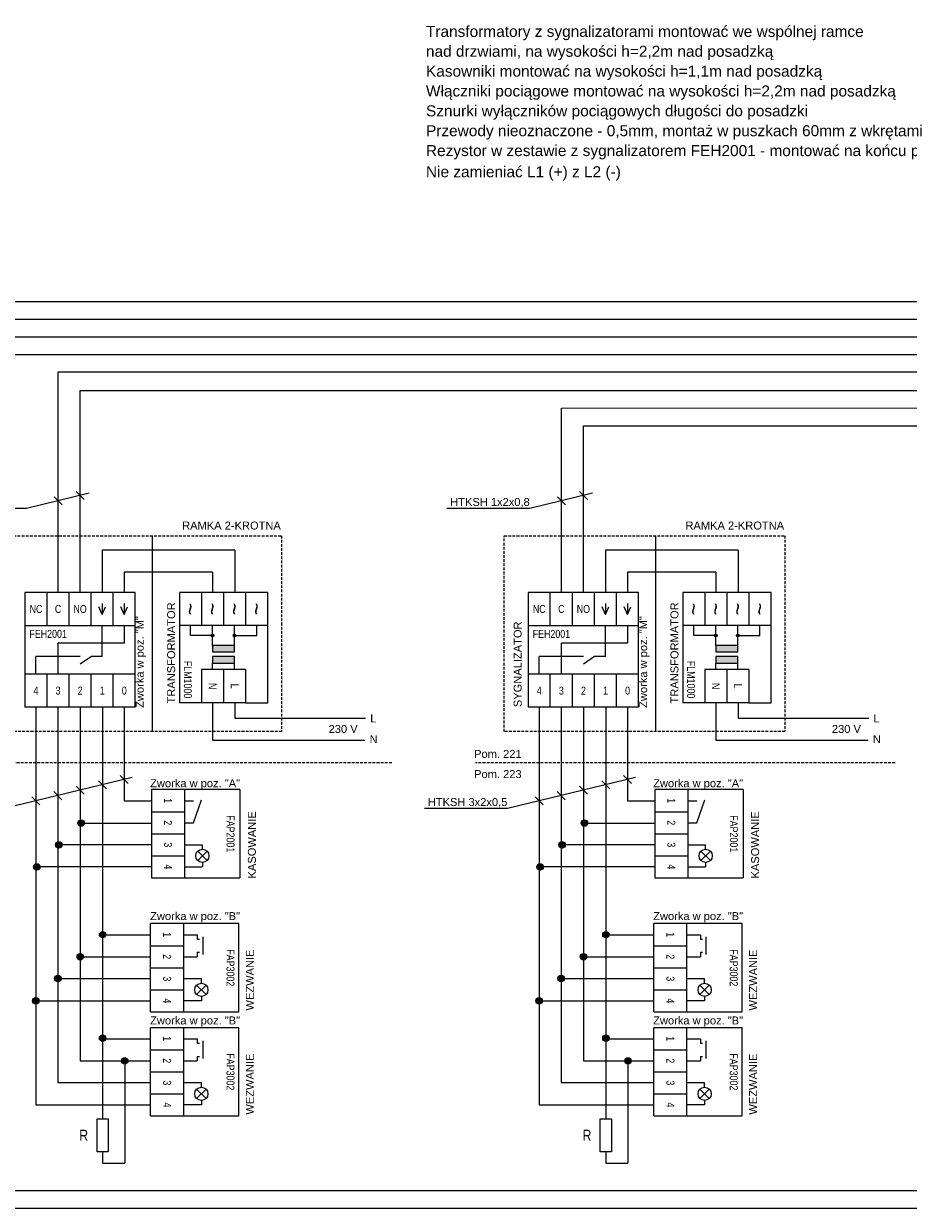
# Model space of a CAD drawing. Header units: millimetres. Extents: x 94562 to 148980, y -25377 to 3008.
# Tile 110 of 140: x 99476 to 101080, y -17980 to -15833. Entities that reach past the tile are written whole.
import ezdxf
from ezdxf.enums import TextEntityAlignment as Align

# ---------------------------------------------------------------- set-up
doc = ezdxf.new("R2010")
doc.units = ezdxf.units.MM
doc.linetypes.add('DASHED2', pattern=[0.375, 0.25, -0.125])
for name, color, linetype, lineweight in [('2DE_PLS_PNN', 7, 'Continuous', 35), ('2DE_TXTMARK', 41, 'Continuous', 18), ('2DE_TXTNUM', 11, 'Continuous', 18), ('2DE_TXTPIN', 131, 'Continuous', 18)]:
    doc.layers.add(name, color=color, linetype=linetype, lineweight=lineweight)
for name, color, linetype in [('ABB_OTHER', 252, 'Continuous'), ('tt_opis', 30, 'Continuous'), ('tt_pomoc', 42, 'Continuous'), ('tt_symbole', 40, 'Continuous')]:
    doc.layers.add(name, color=color, linetype=linetype)
doc.styles.add('CP_ATTR', font='arial.ttf')
doc.styles.add('CP_DESC', font='arial.ttf')
doc.styles.add('CP_ELATT', font='arial.ttf')

# ---------------------------------------------------------------- blocks, each defined once
blk = doc.blocks.new('cpel_sig_SH0010A')
for p, q in [((-10, 10), (-10, -10)), ((10, 10), (-10, 10)), ((10, -10), (10, 10)), ((-7.5, 0.55), (-6.5, 0.55)), ((-7.5, -2.5), (-7.5, 0.55)), ((-7, 1.8), (-3, 1.8)), ((-6.5, 0.55), (-6.5, 1.05)), ((-3.5, 0.55), (-3.5, 1.05)), ((-3.5, 0.55), (-2.5, 0.55)), ((-2.5, -2.5), (-2.5, 0.55)), ((3.5, 1.5), (2.5, 1.5)), ((3.94, 2.56), (6.06, 0.44)), ((6.06, 2.56), (3.94, 0.44)), ((6.5, 1.5), (7.5, 1.5)), ((-5, -2.5), (-10, -2.5)), ((-5, -10), (-5, -2.5)), ((0, -2.5), (-5, -2.5)), ((0, -10), (0, -2.5)), ((5, -2.5), (0, -2.5)), ((5, -10), (5, -2.5)), ((10, -2.5), (5, -2.5)), ((-5, -10), (-10, -10)), ((0, -10), (-5, -10)), ((5, -10), (0, -10)), ((10, -10), (5, -10))]:
    blk.add_line(p, q)
for points in [[(2.5, 1.5), (2.5, -2.5)], [(7.5, 1.5), (7.5, -2.5)]]:
    blk.add_lwpolyline(points)
blk.add_circle((5, 1.5), 1.5)
at = {"linetype": 'Continuous', "style": 'CP_ATTR', "flags": 9}
for tag in ['EL-STATUS', 'FUNCTION', 'GROUP', 'NUMBER', 'WEIGHT', 'LINK', 'OTHER', 'IP', 'CHARACTER', 'POWER', 'CURRENT', 'VOLTAGE', 'PRODUCER', 'ORDER-NO', 'PRODUCT-TYPE', 'OTHER1', 'MARK2', 'ARTICLE', 'NAME']:
    blk.add_attdef(tag, text='', height=0.00005, dxfattribs=at).set_placement((-9.97, -10.02), align=Align.MIDDLE_LEFT)
at = {"layer": '2DE_TXTMARK', "linetype": 'ByBlock', "style": 'CP_ELATT', "width": 0.8, "flags": 8}
blk.add_attdef('MARK1', text='', height=1.8, dxfattribs=at).set_placement((0, 9), align=Align.TOP_CENTER)
at = {"layer": '2DE_TXTNUM', "linetype": 'ByBlock', "style": 'CP_ELATT', "width": 0.8, "flags": 8}
blk.add_attdef('TAG', text='', height=2.5, dxfattribs=at).set_placement((-12, 7.64), align=Align.RIGHT)
at = {"layer": '2DE_TXTPIN', "linetype": 'ByBlock', "style": 'CP_ELATT', "width": 0.8}
for s, p in [('1', (-7.5, -6.25)), ('2', (-2.5, -6.25)), ('3', (2.5, -6.25)), ('4', (7.5, -6.25))]:
    blk.add_text(s, height=1.8, dxfattribs=at).set_placement(p, align=Align.MIDDLE_CENTER)
blk = doc.blocks.new('cpelh_sig_SH0011A')
for p, q in [((-10, 10), (-10, -10)), ((-10, 10), (10, 10)), ((10, -10), (10, 10)), ((-2.5, -0.5), (-7.69, 1.3)), ((3.5, 1.52), (2.5, 1.52)), ((6.06, 0.46), (3.94, 2.58)), ((3.94, 0.46), (6.06, 2.58)), ((6.5, 1.52), (7.5, 1.52)), ((-10, -2.5), (-5, -2.5)), ((-7.5, -2.5), (-7.5, -0.5)), ((-5, -2.5), (0, -2.5)), ((-5, -10), (-5, -2.5)), ((-2.5, -2.5), (-2.5, -0.5)), ((0, -2.5), (5, -2.5)), ((0, -10), (0, -2.5)), ((5, -2.5), (10, -2.5)), ((5, -10), (5, -2.5)), ((-10, -10), (-5, -10)), ((-5, -10), (0, -10)), ((0, -10), (5, -10)), ((5, -10), (10, -10))]:
    blk.add_line(p, q)
for points in [[(2.5, -2.5), (2.5, 1.5)], [(7.5, -2.5), (7.5, 1.5)]]:
    blk.add_lwpolyline(points)
blk.add_circle((5, 1.52), 1.5)
at = {"linetype": 'Continuous', "style": 'CP_ATTR', "flags": 9}
for tag in ['NAME', 'ARTICLE', 'MARK2', 'OTHER1', 'PRODUCT-TYPE', 'ORDER-NO', 'PRODUCER', 'VOLTAGE', 'CURRENT', 'POWER', 'CHARACTER', 'IP', 'OTHER', 'LINK', 'WEIGHT', 'NUMBER', 'GROUP', 'FUNCTION', 'EL-STATUS']:
    blk.add_attdef(tag, text='', height=0.00005, dxfattribs=at).set_placement((-9.97, -10.02), align=Align.MIDDLE_LEFT)
at = {"layer": '2DE_TXTMARK', "linetype": 'ByBlock', "style": 'CP_ELATT', "width": 0.8, "flags": 8}
blk.add_attdef('MARK1', text='', height=1.8, dxfattribs=at).set_placement((0, 7), align=Align.CENTER)
at = {"layer": '2DE_TXTNUM', "linetype": 'ByBlock', "style": 'CP_ELATT', "width": 0.8, "flags": 8}
blk.add_attdef('TAG', text='', height=2.5, dxfattribs=at).set_placement((-12, 7.64), align=Align.RIGHT)
at = {"layer": '2DE_TXTPIN', "linetype": 'ByBlock', "style": 'CP_ELATT', "width": 0.8}
for s, p in [('1', (-7.5, -6.25)), ('2', (-2.5, -6.25)), ('3', (2.5, -6.25)), ('4', (7.5, -6.25))]:
    blk.add_text(s, height=1.8, dxfattribs=at).set_placement(p, align=Align.MIDDLE_CENTER)
blk = doc.blocks.new('cpel_sig_SH0018A')
for points in [[(-2.45, 2.5, 1), (-3.05, 2.5, 1)], [(-2.45, -2.5, 1), (-3.05, -2.5, 1)]]:
    blk.add_hatch(color=256).paths.add_polyline_path(points)
h = blk.add_hatch(color=256)
h.paths.add_polyline_path([(-0.5, 2.5), (-0.5, -2.5), (1, -2.5), (1, 2.5)])
h.paths.add_polyline_path([(2, 2.5), (2, -2.5), (3.5, -2.5), (3.5, 2.5)])
for p, q in [((12.5, 10), (-12.5, 10)), ((-12.5, 10), (-12.5, 5)), ((-5, 10), (-5, 5)), ((12.5, 5), (12.5, 10)), ((-2.75, 7.5), (-5, 7.5)), ((-2.75, 2.5), (-2.75, 7.5)), ((-12.5, 5), (-5, 5)), ((-12.5, 5), (-12.5, 0)), ((-5, 5), (-5, 0)), ((5, 5), (12.5, 5)), ((5, 5), (5, 0)), ((12.5, 5), (12.5, 0)), ((-12.5, 0), (-5, 0)), ((-12.5, 0), (-12.5, -5)), ((-0.5, 2.5), (-5, 2.5)), ((-5, 0), (-5, -5)), ((5, 2.5), (3.5, 2.5)), ((5, 0), (12.5, 0)), ((5, 0), (5, -5)), ((12.5, 0), (12.5, -5)), ((-0.5, -2.5), (-5, -2.5)), ((-2.75, -2.5), (-2.75, -7.5)), ((5, -2.5), (3.5, -2.5)), ((-12.5, -5), (-5, -5)), ((-12.5, -5), (-12.5, -10)), ((-5, -5), (-5, -10)), ((5, -5), (12.5, -5)), ((12.5, -5), (12.5, -10)), ((-2.75, -7.5), (-5, -7.5)), ((-12.5, -10), (12.5, -10))]:
    blk.add_line(p, q)
for points in [[(-0.5, 2.5), (-0.5, -2.5), (1, -2.5), (1, 2.5)], [(2, 2.5), (2, -2.5), (3.5, -2.5), (3.5, 2.5)]]:
    blk.add_lwpolyline(points, close=True)
for centre in [(-2.75, 2.5), (-2.75, -2.5)]:
    blk.add_circle(centre, 0.3)
at = {"linetype": 'Continuous', "style": 'CP_ATTR', "flags": 9}
for tag in ['EL-STATUS', 'FUNCTION', 'GROUP', 'NUMBER', 'WEIGHT', 'LINK', 'OTHER', 'IP', 'CHARACTER', 'POWER', 'CURRENT', 'VOLTAGE', 'PRODUCER', 'ORDER-NO', 'PRODUCT-TYPE', 'OTHER1', 'MARK2', 'ARTICLE', 'NAME']:
    blk.add_attdef(tag, text='', height=0.00005, dxfattribs=at).set_placement((-12.47, -10.02), align=Align.MIDDLE_LEFT)
at = {"layer": '2DE_TXTMARK', "linetype": 'ByBlock', "style": 'CP_ELATT', "width": 0.8, "flags": 8}
blk.add_attdef('MARK1', text='', height=1.8, dxfattribs=at).set_placement((11.5, -9), align=Align.RIGHT)
at = {"layer": '2DE_TXTNUM', "linetype": 'ByBlock', "style": 'CP_ELATT', "width": 0.8, "flags": 8}
blk.add_attdef('TAG', (-12.5, 12), '', height=2.5, dxfattribs=at)
at = {"layer": '2DE_TXTPIN', "linetype": 'ByBlock', "style": 'CP_ELATT'}
for p in [(-8.75, 7.5), (-8.75, 2.5), (-8.75, -2.5), (-8.75, -7.5)]:
    blk.add_text('~', height=3.5, dxfattribs=at).set_placement(p, align=Align.MIDDLE_CENTER)
at = {"layer": '2DE_TXTPIN', "linetype": 'ByBlock', "style": 'CP_ELATT', "width": 0.8}
for s, p in [('L', (8.75, 2.5)), ('N', (8.75, -2.5))]:
    blk.add_text(s, height=1.8, dxfattribs=at).set_placement(p, align=Align.MIDDLE_CENTER)
blk = doc.blocks.new('cpel_sig_SH0005A')
for p, q in [((-12.5, 13), (-12.5, -13)), ((-7.5, 13), (-12.5, 13)), ((-7.5, 5.5), (-7.5, 13)), ((-2.5, 13), (-7.5, 13)), ((-2.5, 5.5), (-2.5, 13)), ((2.5, 13), (-2.5, 13)), ((2.5, 5.5), (2.5, 13)), ((7.5, 13), (2.5, 13)), ((7.5, 5.5), (7.5, 13)), ((12.5, 13), (7.5, 13)), ((12.5, -13), (12.5, 13)), ((-12.5, 5.5), (-7.5, 5.5)), ((-7.5, 5.5), (-2.5, 5.5)), ((-2.5, 5.5), (2.5, 5.5)), ((2.5, 5.5), (7.5, 5.5)), ((7.5, 5.5), (12.5, 5.5)), ((10, 5.5), (10, 1.5)), ((10, 1.5), (-5, 1.5)), ((-5, -5.5), (-5, 1.5)), ((-10, -5.5), (-10, -1.5)), ((0, -1.5), (-10, -1.5)), ((5, -1.5), (2.54, -1.5)), ((-7.5, -5.5), (-12.5, -5.5)), ((-7.5, -13), (-7.5, -5.5)), ((-2.5, -5.5), (-7.5, -5.5)), ((-2.5, -13), (-2.5, -5.5)), ((2.5, -5.5), (-2.5, -5.5)), ((2.5, -13), (2.5, -5.5)), ((7.5, -5.5), (2.5, -5.5)), ((7.5, -13), (7.5, -5.5)), ((12.5, -5.5), (7.5, -5.5)), ((-7.5, -13), (-12.5, -13)), ((-2.5, -13), (-7.5, -13)), ((2.5, -13), (-2.5, -13)), ((7.5, -13), (2.5, -13)), ((12.5, -13), (7.5, -13))]:
    blk.add_line(p, q)
for points in [[(5, -1.5), (5, 5.5)], [(2.54, -1.5), (0, -3.27)]]:
    blk.add_lwpolyline(points)
at = {"layer": '2DE_TXTPIN', "linetype": 'ByBlock'}
for p, q in [((5, 7.98), (4.25, 9.76)), ((5, 10.52), (5, 7.98)), ((5, 7.98), (5.75, 9.76)), ((10, 7.98), (9.25, 9.76)), ((10, 10.52), (10, 7.98)), ((10, 7.98), (10.75, 9.76))]:
    blk.add_line(p, q, dxfattribs=at)
at = {"linetype": 'Continuous', "style": 'CP_ATTR', "flags": 9}
for tag in ['NAME', 'ARTICLE', 'MARK2', 'OTHER1', 'PRODUCT-TYPE', 'ORDER-NO', 'PRODUCER', 'VOLTAGE', 'CURRENT', 'POWER', 'CHARACTER', 'IP', 'OTHER', 'LINK', 'WEIGHT', 'NUMBER', 'GROUP', 'FUNCTION', 'EL-STATUS']:
    blk.add_attdef(tag, text='', height=0.00005, dxfattribs=at).set_placement((-12.47, -13.02), align=Align.MIDDLE_LEFT)
at = {"layer": '2DE_TXTMARK', "linetype": 'ByBlock', "style": 'CP_ELATT', "width": 0.8, "flags": 8}
blk.add_attdef('MARK1', text='', height=1.8, dxfattribs=at).set_placement((-11.5, 4.5), align=Align.TOP_LEFT)
at = {"layer": '2DE_TXTNUM', "linetype": 'ByBlock', "style": 'CP_ELATT', "width": 0.8, "flags": 8}
blk.add_attdef('TAG', text='', height=2.5, dxfattribs=at).set_placement((-14.5, 10.64), align=Align.RIGHT)
at = {"layer": '2DE_TXTPIN', "linetype": 'ByBlock', "style": 'CP_ELATT', "width": 0.8}
for s, p in [('NC', (-10, 9.25)), ('C', (-5, 9.25)), ('NO', (0, 9.25)), ('4', (-10, -9.25)), ('3', (-5, -9.25)), ('2', (0, -9.25)), ('1', (5, -9.25)), ('0', (10, -9.25))]:
    blk.add_text(s, height=1.8, dxfattribs=at).set_placement(p, align=Align.MIDDLE_CENTER)
blk = doc.blocks.new('cpel_sig_SE0001A')
for p, q in [((0, 5), (0, 3.75)), ((0, -3.75), (0, -5))]:
    blk.add_line(p, q)
blk.add_lwpolyline([(1.25, 3.75), (1.25, -3.75), (-1.25, -3.75), (-1.25, 3.75)], close=True)
at = {"linetype": 'Continuous', "style": 'CP_ATTR', "flags": 9}
for tag in ['EL-STATUS', 'FUNCTION', 'GROUP', 'NUMBER', 'WEIGHT', 'LINK', 'OTHER', 'IP', 'CHARACTER', 'POWER', 'CURRENT', 'VOLTAGE', 'PRODUCER', 'ORDER-NO', 'PRODUCT-TYPE', 'OTHER1', 'MARK2', 'ARTICLE', 'NAME', 'MARK1']:
    blk.add_attdef(tag, text='', height=0.00005, dxfattribs=at).set_placement((0, -3.75), align=Align.MIDDLE_LEFT)
at = {"layer": '2DE_TXTNUM', "linetype": 'ByBlock', "style": 'CP_ELATT', "width": 0.8, "flags": 8}
blk.add_attdef('TAG', text='', height=2.5, dxfattribs=at).set_placement((-3.25, 0), align=Align.MIDDLE_RIGHT)

msp = doc.modelspace()

# ---------------------------------------------------------------- hatches: boundary and pattern name
at = {"layer": 'tt_pomoc', "lineweight": 0}
h = msp.add_hatch(color=256, dxfattribs=at)
h.dxf.hatch_style = 1
h.paths.add_polyline_path([(99586.4, -17281.5, 1), (99574.6, -17281.5, 1)])
h = msp.add_hatch(color=256, dxfattribs=at)
h.dxf.hatch_style = 1
h.paths.add_polyline_path([(100498.5, -17281.5, 1), (100486.8, -17281.5, 1)])
h = msp.add_hatch(color=256, dxfattribs=at)
h.dxf.hatch_style = 1
h.paths.add_polyline_path([(99545.9, -17321.1, 1), (99534.2, -17321.1, 1)])
h = msp.add_hatch(color=256, dxfattribs=at)
h.dxf.hatch_style = 1
h.paths.add_polyline_path([(100458.1, -17321.1, 1), (100446.4, -17321.1, 1)])
h = msp.add_hatch(color=256, dxfattribs=at)
h.dxf.hatch_style = 1
h.paths.add_polyline_path([(99506, -17361, 1), (99494.3, -17361, 1)])
h = msp.add_hatch(color=256, dxfattribs=at)
h.dxf.hatch_style = 1
h.paths.add_polyline_path([(100418.1, -17361, 1), (100406.4, -17361, 1)])
h = msp.add_hatch(color=256, dxfattribs=at)
h.dxf.hatch_style = 1
h.paths.add_polyline_path([(99625.4, -17483.8, 1), (99613.6, -17483.8, 1)])
h = msp.add_hatch(color=256, dxfattribs=at)
h.dxf.hatch_style = 1
h.paths.add_polyline_path([(100537.5, -17483.8, 1), (100525.8, -17483.8, 1)])
h = msp.add_hatch(color=256, dxfattribs=at)
h.dxf.hatch_style = 1
h.paths.add_polyline_path([(99584.8, -17523.8, 1), (99573.1, -17523.8, 1)])
h = msp.add_hatch(color=256, dxfattribs=at)
h.dxf.hatch_style = 1
h.paths.add_polyline_path([(100496.9, -17523.8, 1), (100485.2, -17523.8, 1)])
h = msp.add_hatch(color=256, dxfattribs=at)
h.dxf.hatch_style = 1
h.paths.add_polyline_path([(99544.3, -17563.3, 1), (99532.6, -17563.3, 1)])
h = msp.add_hatch(color=256, dxfattribs=at)
h.dxf.hatch_style = 1
h.paths.add_polyline_path([(100456.4, -17563.3, 1), (100444.7, -17563.3, 1)])
h = msp.add_hatch(color=256, dxfattribs=at)
h.dxf.hatch_style = 1
h.paths.add_polyline_path([(99504.4, -17603.8, 1), (99492.7, -17603.8, 1)])
h = msp.add_hatch(color=256, dxfattribs=at)
h.dxf.hatch_style = 1
h.paths.add_polyline_path([(100416.5, -17603.8, 1), (100404.8, -17603.8, 1)])
h = msp.add_hatch(color=256, dxfattribs=at)
h.dxf.hatch_style = 1
h.paths.add_polyline_path([(99625.4, -17671.3, 1), (99613.6, -17671.3, 1)])
h = msp.add_hatch(color=256, dxfattribs=at)
h.dxf.hatch_style = 1
h.paths.add_polyline_path([(100537.5, -17671.3, 1), (100525.8, -17671.3, 1)])
h = msp.add_hatch(color=256, dxfattribs=at)
h.dxf.hatch_style = 1
h.paths.add_polyline_path([(99665.4, -17712.6, 1), (99653.6, -17712.6, 1)])
h = msp.add_hatch(color=256, dxfattribs=at)
h.dxf.hatch_style = 1
h.paths.add_polyline_path([(100577.5, -17712.6, 1), (100565.8, -17712.6, 1)])

# ---------------------------------------------------------------- linework, layer by layer
at = {"layer": '2DE_PLS_PNN', "color": 8, "linetype": 'DASHED2', "lineweight": 0, "ltscale": 20}
for points in [[(99943.9, -17115.8), (99435.3, -17115.8), (99435.3, -16760.7), (99943.9, -16760.7)], [(100856, -17115.8), (100347.4, -17115.8), (100347.4, -16760.7), (100856, -16760.7)]]:
    msp.add_lwpolyline(points, close=True, dxfattribs=at)
at = {"layer": 'ABB_OTHER', "linetype": 'DASHED2', "lineweight": 0, "ltscale": 20}
for p, q in [((100143.6, -17172.1), (99383, -17172.1)), ((101055.7, -17172.1), (100295.2, -17172.1))]:
    msp.add_line(p, q, dxfattribs=at)
at = {"layer": 'tt_pomoc', "linetype": 'Continuous', "lineweight": 0, "ltscale": 0.2}
for p, q in [((97665.8, -16336), (101311.5, -16336.1)), ((97705.8, -16368.3), (102321.4, -16368.3)), ((98602.4, -16400.3), (101351.2, -16400.3)), ((98642.4, -16432), (102321.4, -16432.3)), ((99539, -16463.7), (101391.2, -16463.7)), ((99539, -16863.4), (99539, -16463.7)), ((99579, -16497.2), (102702.6, -16497.2)), ((99579, -16863.4), (99579, -16497.2)), ((100451.2, -16529.2), (101431.3, -16529.1)), ((100451.2, -16863.4), (100451.2, -16529.2)), ((100491.2, -16863.4), (100491.2, -16561.2)), ((100491.2, -16561.2), (102321.4, -16561.2)), ((97665.8, -17947.7), (101956.4, -17947.7)), ((97705.8, -17979.8), (102321.4, -17979.8))]:
    msp.add_line(p, q, dxfattribs=at)
at = {"layer": 'tt_pomoc', "lineweight": 0, "ltscale": 20}
for p, q in [((99595.1, -16683.8), (99481.7, -16711.1)), ((99586.1, -16695.1), (99571.7, -16680.3)), ((100507.3, -16683.8), (100393.9, -16711.1)), ((100498.3, -16695.1), (100483.8, -16680.3)), ((99546.2, -16704.7), (99531.8, -16689.9)), ((100458.4, -16704.7), (100443.9, -16689.9)), ((99481.7, -16711.1), (99331.2, -16711.1)), ((100393.9, -16711.1), (100243.4, -16711.1)), ((99709.7, -17115.8), (99709.7, -16760.7)), ((100621.9, -17115.8), (100621.9, -16760.7)), ((99672.9, -17199.2), (99441.1, -17255.1)), ((99666, -17210), (99651.5, -17195.3)), ((100585.1, -17199.2), (100353.2, -17255.1)), ((100578.1, -17210), (100563.7, -17195.3)), ((99586, -17229.3), (99571.5, -17214.5)), ((99626.6, -17219.5), (99612.1, -17204.8)), ((100498.1, -17229.3), (100483.7, -17214.5)), ((100538.7, -17219.5), (100524.3, -17204.8)), ((99505.6, -17248.7), (99491.1, -17233.9)), ((99545.5, -17239.1), (99531, -17224.3)), ((100417.8, -17248.7), (100403.3, -17233.9)), ((100457.7, -17239.1), (100443.2, -17224.3)), ((100353.2, -17255.1), (100202.7, -17255.1))]:
    msp.add_line(p, q, dxfattribs=at)
at = {"layer": 'tt_pomoc', "lineweight": 0, "ltscale": 5}
for p, q in [((99859.4, -16786.8), (99618.7, -16786.8)), ((99618.7, -16786.8), (99618.7, -16863.4)), ((99859.4, -16786.8), (99859.4, -16863.4)), ((100771.6, -16786.8), (100530.9, -16786.8)), ((100530.9, -16786.8), (100530.9, -16863.4)), ((100771.6, -16786.8), (100771.6, -16863.4)), ((99818.6, -16826.8), (99658.7, -16826.8)), ((99658.7, -16826.8), (99658.7, -16863.4)), ((99818.6, -16826.8), (99818.6, -16863.4)), ((100730.8, -16826.8), (100570.9, -16826.8)), ((100570.9, -16826.8), (100570.9, -16863.4)), ((100730.8, -16826.8), (100730.8, -16863.4)), ((99498.4, -17071.4), (99498.4, -17792.4)), ((99538.3, -17071.4), (99538.3, -17751.9)), ((99578.7, -17071.4), (99578.7, -17712.4)), ((99619.3, -17071.4), (99619.3, -17807.4)), ((99658.7, -17071.4), (99658.7, -17240.9)), ((100410.5, -17071.4), (100410.5, -17792.4)), ((100450.4, -17071.4), (100450.4, -17751.9)), ((100490.9, -17071.4), (100490.9, -17712.4)), ((100531.5, -17071.4), (100531.5, -17807.4)), ((100570.9, -17071.4), (100570.9, -17240.9)), ((99658.7, -17240.9), (99708.1, -17240.9)), ((100570.9, -17240.9), (100620.3, -17240.9)), ((99580.5, -17281.5), (99708.1, -17281.5)), ((100492.7, -17281.5), (100620.3, -17281.5)), ((99619.3, -17483.8), (99706.4, -17483.8)), ((100531.5, -17483.8), (100618.6, -17483.8)), ((99578.7, -17523.8), (99706.4, -17523.8)), ((100490.9, -17523.8), (100618.6, -17523.8)), ((99538.3, -17563.3), (99706.4, -17563.2)), ((100450.5, -17563.3), (100618.6, -17563.2)), ((99498.4, -17603.8), (99706.4, -17603.8)), ((100410.5, -17603.8), (100618.6, -17603.8)), ((99619.3, -17672.4), (99706.4, -17672.4)), ((100531.5, -17672.4), (100618.6, -17672.4)), ((99578.7, -17712.4), (99706.4, -17712.4)), ((99659.5, -17712.4), (99659.5, -17897.8)), ((100490.9, -17712.4), (100618.6, -17712.4)), ((100571.7, -17712.4), (100571.7, -17897.8)), ((99538.3, -17751.9), (99706.4, -17751.8)), ((100450.5, -17751.9), (100618.6, -17751.8)), ((99498.4, -17792.4), (99706.4, -17792.4)), ((100410.5, -17792.4), (100618.6, -17792.4))]:
    msp.add_line(p, q, dxfattribs=at)
at = {"layer": 'tt_pomoc', "lineweight": 0}
for p, q in [((99818.9, -17063.4), (99818.9, -17131.3)), ((99858.9, -17063.4), (99858.9, -17091.3)), ((100731.1, -17063.4), (100731.1, -17131.3)), ((100771.1, -17063.4), (100771.1, -17091.3)), ((99708.1, -17321.1), (99540.1, -17321.1)), ((100620.3, -17321.1), (100452.2, -17321.1)), ((99708.1, -17361), (99500.1, -17361)), ((100620.3, -17361), (100412.3, -17361)), ((99619.3, -17887.4), (99619.3, -17897.8)), ((99619.3, -17897.8), (99659.5, -17897.8)), ((100531.5, -17887.4), (100531.5, -17897.8)), ((100531.5, -17897.8), (100571.7, -17897.8))]:
    msp.add_line(p, q, dxfattribs=at)
at = {"layer": 'tt_pomoc', "linetype": 'Continuous', "lineweight": 0}
for p, q in [((99858.9, -17091.3), (100095.8, -17091.3)), ((100771.1, -17091.3), (101008, -17091.3)), ((99818.9, -17131.3), (100094.8, -17131.3)), ((100731.1, -17131.3), (101006.9, -17131.3))]:
    msp.add_line(p, q, dxfattribs=at)
at = {"layer": 'tt_pomoc', "lineweight": 0}
for centre in [(99580.5, -17281.5), (100492.7, -17281.5), (99540.1, -17321.1), (100452.2, -17321.1), (99500.1, -17361), (100412.3, -17361), (99619.5, -17483.8), (100531.7, -17483.8), (99578.9, -17523.8), (100491.1, -17523.8), (99538.4, -17563.3), (100450.6, -17563.3), (99498.5, -17603.8), (100410.7, -17603.8), (99619.5, -17671.3), (100531.7, -17671.3), (99659.5, -17712.6), (100571.7, -17712.6)]:
    msp.add_circle(centre, 5.85, dxfattribs=at)

# ---------------------------------------------------------------- block references
at = {"layer": 'tt_pomoc', "lineweight": 0, "xscale": 8, "yscale": 8, "zscale": 8}
for p in [(99619.3, -17847.4), (100531.5, -17847.4)]:
    msp.add_blockref('cpel_sig_SE0001A', p, dxfattribs=at).add_auto_attribs({'TAG': 'R'})
at = {"layer": 'tt_symbole', "linetype": 'Continuous', "lineweight": 0, "xscale": 8, "yscale": 8, "zscale": 8}
for p in [(99578.7, -16967.4), (100490.9, -16967.4)]:
    msp.add_blockref('cpel_sig_SH0005A', p, dxfattribs=at).add_auto_attribs({'MARK1': 'FEH2001'})
at = {"layer": 'tt_symbole', "linetype": 'Continuous', "lineweight": 0, "xscale": 8, "yscale": 8, "zscale": 8, "rotation": 270}
for name, p, values in [('cpel_sig_SH0018A', (99838.7, -16963.4), {'MARK1': 'FLM1000'}), ('cpel_sig_SH0018A', (100750.9, -16963.4), {'MARK1': 'FLM1000'}), ('cpelh_sig_SH0011A', (99788.1, -17300.9), {'MARK1': 'FAP2001'}), ('cpelh_sig_SH0011A', (100700.3, -17300.9), {'MARK1': 'FAP2001'}), ('cpel_sig_SH0010A', (99786.4, -17543.8), {'MARK1': 'FAP3002'}), ('cpel_sig_SH0010A', (100698.6, -17543.8), {'MARK1': 'FAP3002'}), ('cpel_sig_SH0010A', (99786.4, -17732.4), {'MARK1': 'FAP3002'}), ('cpel_sig_SH0010A', (100698.6, -17732.4), {'MARK1': 'FAP3002'})]:
    msp.add_blockref(name, p, dxfattribs=at).add_auto_attribs(values)

# ---------------------------------------------------------------- texts
at = {"layer": 'tt_opis', "lineweight": 0, "style": 'CP_DESC'}
for s, height, p in [('Transformatory z sygnalizatorami montować we wspólnej ramce', 20, (100205.5, -15856.5)), ('nad drzwiami, na wysokości h=2,2m nad posadzką', 20, (100205.5, -15892.5)), ('Kasowniki montować na wysokości h=1,1m nad posadzką', 20, (100205.5, -15928.5)), ('Włączniki pociągowe montować na wysokości h=2,2m nad posadzką', 20, (100205.5, -15964.5)), ('Sznurki wyłączników pociągowych długości do posadzki', 20, (100205.5, -16000.5)), ('Przewody nieoznaczone - 0,5mm, montaż w puszkach 60mm z wkrętami', 20, (100205.5, -16036.5)), ('Rezystor w zestawie z sygnalizatorem FEH2001 - montować na końcu pętli', 20, (100205.5, -16072.5)), ('Nie zamieniać L1 (+) z L2 (-)', 20, (100205.5, -16110.9)), ('HTKSH 1x2x0,8', 14.4, (100249.4, -16706.7)), ('RAMKA 2-KROTNA', 14.4, (99763.6, -16749.4)), ('RAMKA 2-KROTNA', 14.4, (100675.8, -16749.4)), ('L', 14.4, (100104.5, -17099.1)), ('L', 14.4, (101016.6, -17099.1)), ('230 V', 14.4, (100029.1, -17118.1)), ('230 V', 14.4, (100941.3, -17118.1)), ('N', 14.4, (100103.4, -17136.6)), ('N', 14.4, (101015.6, -17136.6)), ('Pom. 221', 14.4, (100292.8, -17163.3)), ('Pom. 223', 14.4, (100292.8, -17199.9)), ('Zworka w poz. "A"', 14.4, (99705.6, -17216.5)), ('Zworka w poz. "A"', 14.4, (100617.3, -17216.5)), ('HTKSH 3x2x0,5', 14.4, (100208.8, -17250.6)), ('Zworka w poz. "B"', 14.4, (99705.6, -17457.3)), ('Zworka w poz. "B"', 14.4, (100617.3, -17457.3)), ('Zworka w poz. "B"', 14.4, (99705.6, -17646.5)), ('Zworka w poz. "B"', 14.4, (100617.3, -17646.5))]:
    msp.add_text(s, height=height, dxfattribs=at).set_placement(p)
for s, p in [('TRANSFORMATOR', (99750.9, -17064.7)), ('TRANSFORMATOR', (100663.1, -17064.7)), ('Zworka w poz. "M"', (99693.9, -17072.7)), ('Zworka w poz. "M"', (100606.4, -17072.7)), ('SYGNALIZATOR', (100378.9, -17071.4)), ('KASOWANIE', (99897.2, -17381.9)), ('KASOWANIE', (100809.3, -17381.9)), ('WEZWANIE', (99893.5, -17621.3)), ('WEZWANIE', (100805.7, -17621.3)), ('WEZWANIE', (99893.5, -17810)), ('WEZWANIE', (100805.7, -17810))]:
    msp.add_text(s, height=14.4, rotation=90, dxfattribs=at).set_placement(p)

doc.saveas('drawing.dxf')
